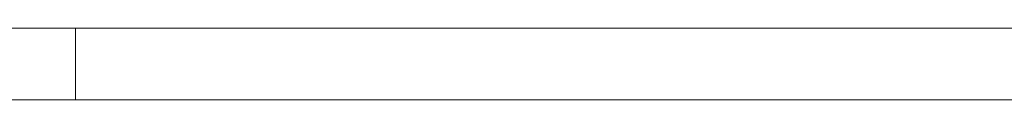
# Model space of a CAD drawing. Header units: millimetres. Extents: x 0 to 420, y 0 to 297.
# Tile 9 of 30: x 224.85 to 265.95, y 66.17 to 69.17. Entities that reach past the tile are written whole.
import ezdxf
from ezdxf.enums import TextEntityAlignment as Align

# ---------------------------------------------------------------- set-up
doc = ezdxf.new("R2010")
doc.units = ezdxf.units.MM
doc.layers.add('CARTIGLIO', color=140, linetype='Continuous')
doc.styles.add('SLDTEXTSTYLE0', font='TXT', dxfattribs={"width": 0.638298})

# ---------------------------------------------------------------- blocks, each defined once
blk = doc.blocks.new('Cartiglio ALUSIC')
at = {"color": 161, "linetype": 'Continuous', "lineweight": 18}
for p, q in [((113.971, 153.999), (313.621, 153.999)), ((125.971, 153.999), (125.971, 150.999)), ((113.971, 150.999), (313.621, 150.999))]:
    blk.add_line(p, q, dxfattribs=at)
at = {"layer": 'CARTIGLIO', "color": 140, "style": 'SLDTEXTSTYLE0', "width": 0.638298}
for tag, p in [('AUTOATTR8', (219.244, 110.003)), ('AUTOATTR9', (218.122, 100.423)), ('AUTOATTR0', (249.033, 100.312))]:
    blk.add_attdef(tag, text='', height=4, dxfattribs=at).set_placement(p, align=Align.TOP_CENTER)
at = {"layer": 'CARTIGLIO', "color": 140}
for tag in ['AUTOATTR13', 'AUTOATTR12', 'AUTOATTR11', 'AUTOATTR10', 'AUTOATTR7', 'AUTOATTR6', 'AUTOATTR5', 'AUTOATTR4', 'AUTOATTR3', 'AUTOATTR2', 'AUTOATTR1']:
    blk.add_attdef(tag, (0, 0), '', height=4, dxfattribs=at)

msp = doc.modelspace()

# ---------------------------------------------------------------- block references
at = {"color": 7, "linetype": 'Continuous'}
msp.add_blockref('Cartiglio ALUSIC', (101.2063, -84.82804), dxfattribs=at)

doc.saveas('drawing.dxf')
